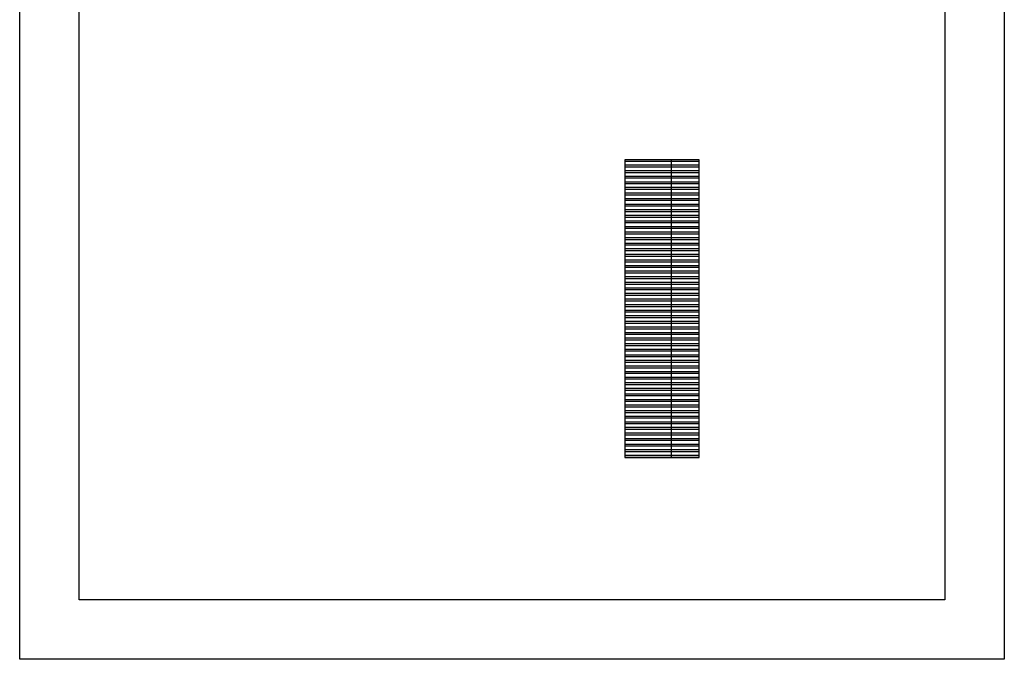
# Model space of a CAD drawing. Header units: millimetres. Extents: x 2017 to 2509, y 466 to 1783.
# Tile 1 of 25: x 2017 to 2149, y 466 to 552. Entities that reach past the tile are written whole.
import ezdxf

# ---------------------------------------------------------------- set-up
doc = ezdxf.new("R2010")
doc.units = ezdxf.units.MM

msp = doc.modelspace()

# ---------------------------------------------------------------- hatches: boundary and pattern name
h = msp.add_hatch()
h.set_pattern_fill('ANSI32', color=1, scale=2, angle=135)
h.set_pattern_definition([(180, (1743.4497, 585.80636), (-1e-16, -0.75), []), (180, (1743.1997, 586.05636), (-1e-16, -0.75), [])])
h.paths.add_polyline_path([(2104.368, 533.502), (2098.118, 533.502), (2098.118, 493.502), (2104.368, 493.502)])
h.paths.add_polyline_path([(2108.118, 533.502), (2104.368, 533.502), (2104.368, 493.502), (2108.118, 493.502)])

# ---------------------------------------------------------------- linework, layer by layer
for p, q in [((2108.118, 533.502), (2098.118, 533.502)), ((2098.118, 533.502), (2098.118, 493.502)), ((2104.368, 493.502), (2104.368, 533.502)), ((2108.118, 493.502), (2108.118, 533.502)), ((2098.118, 493.502), (2108.118, 493.502))]:
    msp.add_line(p, q)
msp.add_lwpolyline([(2149.117, 644.729), (2149.117, 466.378), (2016.769, 466.378), (2016.769, 644.729)])
msp.add_lwpolyline([(2024.769, 644.729), (2141.117, 644.729), (2141.117, 474.378), (2024.769, 474.378)], close=True)

doc.saveas('drawing.dxf')
